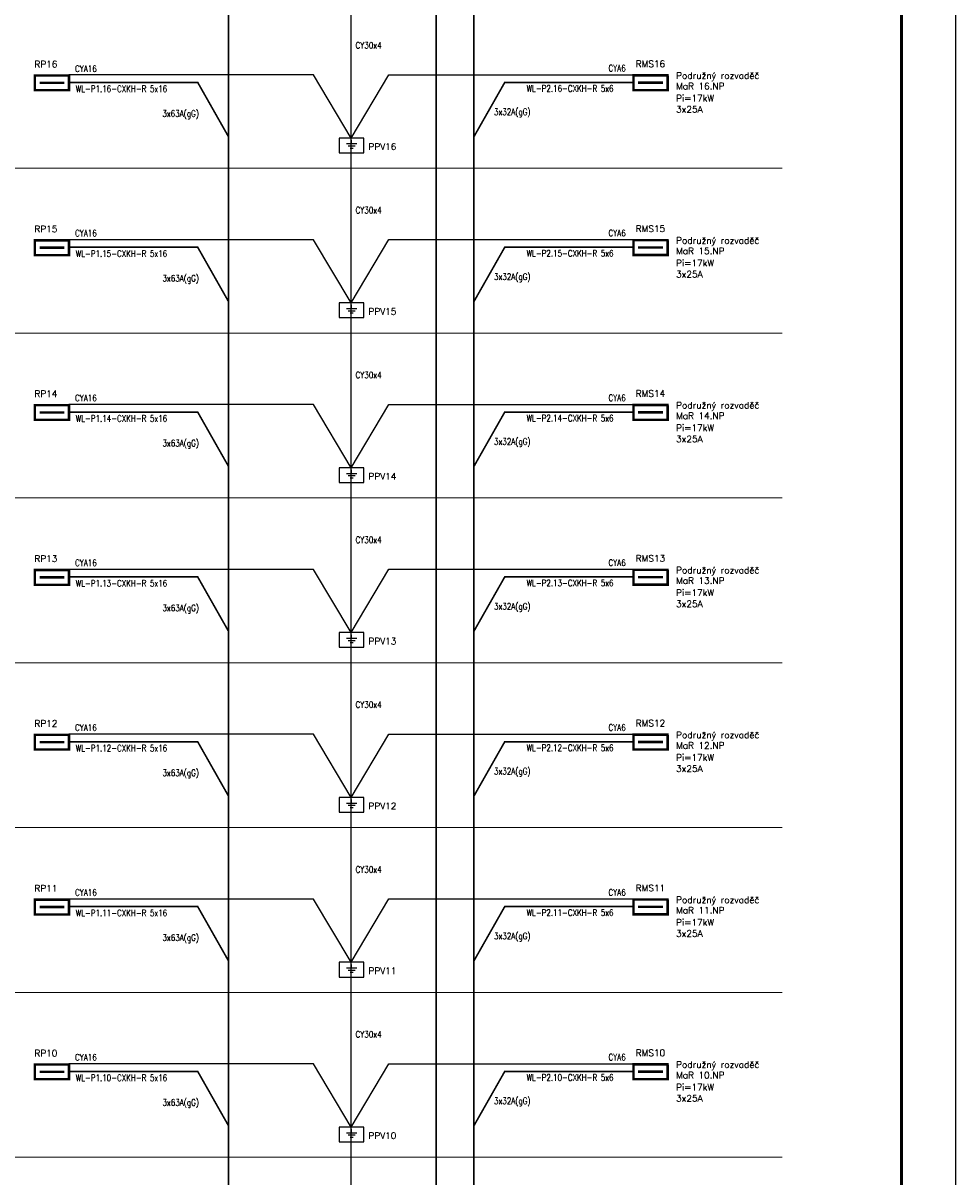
# Model space of a CAD drawing. Header units: millimetres. Extents: x 3792 to 4386, y 957 to 2637.
# Tile 7 of 9: x 4043 to 4386, y 1784 to 2208. Entities that reach past the tile are written whole.
import ezdxf

# ---------------------------------------------------------------- set-up
doc = ezdxf.new("R2010")
doc.units = ezdxf.units.MM
doc.header["$LTSCALE"] = 100
doc.linetypes.add('ČERCHOVANÁ', pattern=[25.4, 12.7, -6.35, 0, -6.35])
doc.linetypes.add('ČÁRKOVANÁ', pattern=[19.05, 12.7, -6.35])
for name, color, linetype, lineweight in [('CP_FRAME', 217, 'Continuous', 50), ('CP_LINENORM', 251, 'Continuous', 25), ('Nové_elektro-popis', 134, 'Continuous', 18), ('Nové_elektro_ESIL_poznámka-legenda', 7, 'Continuous', 18)]:
    doc.layers.add(name, color=color, linetype=linetype, lineweight=lineweight)
doc.layers.add('Nové _elektro_SLP-trasy', color=1, linetype='Continuous')
doc.styles.add('ROMANS', font='ROMANS.shx', dxfattribs={"width": 0.8})

# ---------------------------------------------------------------- blocks, each defined once
blk = doc.blocks.new('2d_iso_creframe_v_wa5oez')
blk.add_line((287, 10), (287, 830))
at = {"layer": 'CP_LINENORM', "linetype": 'Continuous'}
blk.add_line((297, 0), (297, 840), dxfattribs=at)

msp = doc.modelspace()

# ---------------------------------------------------------------- linework, layer by layer
at = {"layer": 'Nové _elektro_SLP-trasy', "color": 3, "linetype": 'ČÁRKOVANÁ', "ltscale": 0.5}
for p, q in [((4163.48, 2170.09), (4163.48, 2227.75)), ((4149.63, 2189.26), (4059.72, 2189.26)), ((4163.5, 2165.99), (4149.63, 2189.26)), ((4163.48, 2166.03), (4177.35, 2189.3)), ((4177.35, 2189.3), (4267.25, 2189.3)), ((4163.48, 2154.93), (4163.48, 2182.17)), ((4163.48, 2109.49), (4163.48, 2167.14)), ((4149.63, 2128.66), (4059.72, 2128.66)), ((4163.5, 2105.39), (4149.63, 2128.66)), ((4163.48, 2105.43), (4177.35, 2128.69)), ((4177.35, 2128.69), (4267.25, 2128.69)), ((4163.48, 2094.32), (4163.48, 2121.57)), ((4163.48, 2048.88), (4163.48, 2106.54)), ((4149.63, 2068.06), (4059.72, 2068.06)), ((4163.5, 2044.79), (4149.63, 2068.06)), ((4163.48, 2044.82), (4177.35, 2068.09)), ((4177.35, 2068.09), (4267.25, 2068.09)), ((4163.48, 2033.72), (4163.48, 2060.97)), ((4163.48, 1988.28), (4163.48, 2045.94)), ((4149.63, 2007.45), (4059.72, 2007.45)), ((4163.5, 1984.19), (4149.63, 2007.45)), ((4163.48, 1984.22), (4177.35, 2007.49)), ((4177.35, 2007.49), (4267.25, 2007.49)), ((4163.48, 1973.12), (4163.48, 2000.37)), ((4163.48, 1927.68), (4163.48, 1985.34)), ((4149.63, 1946.85), (4059.72, 1946.85)), ((4163.5, 1923.58), (4149.63, 1946.85)), ((4163.48, 1923.62), (4177.35, 1946.89)), ((4177.35, 1946.89), (4267.25, 1946.89)), ((4163.48, 1912.52), (4163.48, 1939.76)), ((4163.48, 1867.08), (4163.48, 1924.74)), ((4149.63, 1886.25), (4059.72, 1886.25)), ((4163.5, 1862.98), (4149.63, 1886.25)), ((4163.48, 1863.02), (4177.35, 1886.29)), ((4177.35, 1886.29), (4267.25, 1886.29)), ((4163.48, 1851.92), (4163.48, 1879.16)), ((4163.48, 1806.48), (4163.48, 1864.14)), ((4149.63, 1825.65), (4059.72, 1825.65)), ((4163.5, 1802.38), (4149.63, 1825.65)), ((4163.48, 1802.42), (4177.35, 1825.69)), ((4177.35, 1825.69), (4267.25, 1825.69)), ((4163.48, 1791.32), (4163.48, 1818.56)), ((4163.48, 1745.88), (4163.48, 1803.53))]:
    msp.add_line(p, q, dxfattribs=at)
at = {"layer": 'Nové _elektro_SLP-trasy'}
for p, q in [((4161.71, 2163.96), (4165.52, 2163.96)), ((4163.62, 2163.96), (4163.62, 2165.25)), ((4162.35, 2163.12), (4164.91, 2163.12)), ((4163.03, 2162.33), (4164.21, 2162.33)), ((4163.62, 2103.36), (4163.62, 2104.65)), ((4161.71, 2103.36), (4165.52, 2103.36)), ((4162.35, 2102.52), (4164.91, 2102.52)), ((4163.03, 2101.73), (4164.21, 2101.73)), ((4161.71, 2042.75), (4165.52, 2042.75)), ((4162.35, 2041.92), (4164.91, 2041.92)), ((4163.03, 2041.12), (4164.21, 2041.12)), ((4163.62, 2042.75), (4163.62, 2044.05)), ((4161.71, 1982.15), (4165.52, 1982.15)), ((4162.35, 1981.31), (4164.91, 1981.31)), ((4163.62, 1982.15), (4163.62, 1983.44)), ((4163.03, 1980.52), (4164.21, 1980.52)), ((4163.62, 1921.55), (4163.62, 1922.84)), ((4161.71, 1921.55), (4165.52, 1921.55)), ((4162.35, 1920.71), (4164.91, 1920.71)), ((4163.03, 1919.92), (4164.21, 1919.92)), ((4161.71, 1860.95), (4165.52, 1860.95)), ((4162.35, 1860.11), (4164.91, 1860.11)), ((4163.03, 1859.32), (4164.21, 1859.32)), ((4163.62, 1860.95), (4163.62, 1862.24)), ((4161.71, 1800.35), (4165.52, 1800.35)), ((4162.35, 1799.51), (4164.91, 1799.51)), ((4163.03, 1798.72), (4164.21, 1798.72)), ((4163.62, 1800.35), (4163.62, 1801.64))]:
    msp.add_line(p, q, dxfattribs=at)
at = {"layer": 'Nové _elektro_SLP-trasy', "color": 30, "true_color": 0xf8991e, "const_width": 0.6}
msp.add_lwpolyline([(4194.69, 2565.29), (4194.69, 1228.26)], dxfattribs=at)
at = {"layer": 'Nové _elektro_SLP-trasy'}
for points, const_width in [([(4118.37, 2226.98), (4118.37, 2169.98)], 0.6), ([(4047.18, 2188.96), (4047.18, 2183.6), (4059.75, 2183.6), (4059.75, 2189.03), (4046.81, 2189.03)], 0.9), ([(4279.8, 2188.99), (4279.8, 2183.64), (4267.23, 2183.64), (4267.23, 2189.07), (4280.16, 2189.07)], 0.9), ([(4048.93, 2186.34), (4058.04, 2186.34)], 0.9), ([(4059.75, 2186.46), (4107.06, 2186.46), (4118.39, 2166.48)], 0.6), ([(4118.37, 2187.5), (4118.37, 2166.38)], 0.6), ([(4118.39, 2187.84), (4118.39, 2166.56)], 0.6), ([(4278.05, 2186.37), (4268.94, 2186.37)], 0.9), ([(4118.37, 2166.38), (4118.37, 2154.93)], 0.6), ([(4118.37, 2166.38), (4118.37, 2109.38)], 0.6), ([(4047.18, 2128.36), (4047.18, 2123), (4059.75, 2123), (4059.75, 2128.43), (4046.81, 2128.43)], 0.9), ([(4048.93, 2125.73), (4058.04, 2125.73)], 0.9), ([(4059.75, 2125.86), (4107.06, 2125.86), (4118.39, 2105.88)], 0.6), ([(4118.37, 2126.9), (4118.37, 2105.77)], 0.6), ([(4118.39, 2127.24), (4118.39, 2105.96)], 0.6), ([(4279.8, 2128.39), (4279.8, 2123.04), (4267.23, 2123.04), (4267.23, 2128.47), (4280.16, 2128.47)], 0.9), ([(4278.05, 2125.77), (4268.94, 2125.77)], 0.9), ([(4118.37, 2105.77), (4118.37, 2094.32)], 0.6), ([(4118.37, 2105.77), (4118.37, 2048.78)], 0.6), ([(4047.18, 2067.76), (4047.18, 2062.4), (4059.75, 2062.4), (4059.75, 2067.83), (4046.81, 2067.83)], 0.9), ([(4118.37, 2066.29), (4118.37, 2045.17)], 0.6), ([(4118.39, 2066.64), (4118.39, 2045.36)], 0.6), ([(4279.8, 2067.79), (4279.8, 2062.44), (4267.23, 2062.44), (4267.23, 2067.86), (4280.16, 2067.86)], 0.9), ([(4048.93, 2065.13), (4058.04, 2065.13)], 0.9), ([(4059.75, 2065.25), (4107.06, 2065.25), (4118.39, 2045.28)], 0.6), ([(4278.05, 2065.17), (4268.94, 2065.17)], 0.9), ([(4118.37, 2045.17), (4118.37, 2033.72)], 0.6), ([(4118.37, 2045.17), (4118.37, 1988.18)], 0.6), ([(4047.18, 2007.15), (4047.18, 2001.8), (4059.75, 2001.8), (4059.75, 2007.23), (4046.81, 2007.23)], 0.9), ([(4279.8, 2007.19), (4279.8, 2001.84), (4267.23, 2001.84), (4267.23, 2007.26), (4280.16, 2007.26)], 0.9), ([(4048.93, 2004.53), (4058.04, 2004.53)], 0.9), ([(4059.75, 2004.65), (4107.06, 2004.65), (4118.39, 1984.67)], 0.6), ([(4118.37, 2005.69), (4118.37, 1984.57)], 0.6), ([(4118.39, 2006.03), (4118.39, 1984.75)], 0.6), ([(4278.05, 2004.57), (4268.94, 2004.57)], 0.9), ([(4118.37, 1984.57), (4118.37, 1973.12)], 0.6), ([(4118.37, 1984.57), (4118.37, 1927.58)], 0.6), ([(4047.18, 1946.55), (4047.18, 1941.2), (4059.75, 1941.2), (4059.75, 1946.62), (4046.81, 1946.62)], 0.9), ([(4048.93, 1943.93), (4058.04, 1943.93)], 0.9), ([(4059.75, 1944.05), (4107.06, 1944.05), (4118.39, 1924.07)], 0.6), ([(4118.37, 1945.09), (4118.37, 1923.97)], 0.6), ([(4118.39, 1945.43), (4118.39, 1924.15)], 0.6), ([(4279.8, 1946.59), (4279.8, 1941.23), (4267.23, 1941.23), (4267.23, 1946.66), (4280.16, 1946.66)], 0.9), ([(4278.05, 1943.97), (4268.94, 1943.97)], 0.9), ([(4118.37, 1923.97), (4118.37, 1912.52)], 0.6), ([(4118.37, 1923.97), (4118.37, 1866.97)], 0.6), ([(4047.18, 1885.95), (4047.18, 1880.6), (4059.75, 1880.6), (4059.75, 1886.02), (4046.81, 1886.02)], 0.9), ([(4048.93, 1883.33), (4058.04, 1883.33)], 0.9), ([(4059.75, 1883.45), (4107.06, 1883.45), (4118.39, 1863.47)], 0.6), ([(4118.37, 1884.49), (4118.37, 1863.37)], 0.6), ([(4118.39, 1884.83), (4118.39, 1863.55)], 0.6), ([(4279.8, 1885.99), (4279.8, 1880.63), (4267.23, 1880.63), (4267.23, 1886.06), (4280.16, 1886.06)], 0.9), ([(4278.05, 1883.36), (4268.94, 1883.36)], 0.9), ([(4118.37, 1863.37), (4118.37, 1851.92)], 0.6), ([(4118.37, 1863.37), (4118.37, 1806.37)], 0.6), ([(4047.18, 1825.35), (4047.18, 1819.99), (4059.75, 1819.99), (4059.75, 1825.42), (4046.81, 1825.42)], 0.9), ([(4118.37, 1823.89), (4118.37, 1802.77)], 0.6), ([(4118.39, 1824.23), (4118.39, 1802.95)], 0.6), ([(4279.8, 1825.38), (4279.8, 1820.03), (4267.23, 1820.03), (4267.23, 1825.46), (4280.16, 1825.46)], 0.9), ([(4048.93, 1822.73), (4058.04, 1822.73)], 0.9), ([(4059.75, 1822.85), (4107.06, 1822.85), (4118.39, 1802.87)], 0.6), ([(4278.05, 1822.76), (4268.94, 1822.76)], 0.9), ([(4118.37, 1802.77), (4118.37, 1791.32)], 0.6), ([(4118.37, 1802.77), (4118.37, 1745.77)], 0.6)]:
    msp.add_lwpolyline(points, dxfattribs=dict(at, const_width=const_width))
at = {"layer": 'Nové _elektro_SLP-trasy', "color": 6, "const_width": 0.6}
for points in [[(4208.58, 2227.12), (4208.58, 2154.93)], [(4267.23, 2186.49), (4219.92, 2186.49), (4208.58, 2166.52)], [(4208.58, 2166.52), (4208.58, 2094.32)], [(4267.23, 2125.89), (4219.92, 2125.89), (4208.58, 2105.91)], [(4208.58, 2105.91), (4208.58, 2033.72)], [(4267.23, 2065.29), (4219.92, 2065.29), (4208.58, 2045.31)], [(4208.58, 2045.31), (4208.58, 1973.12)], [(4267.23, 2004.69), (4219.92, 2004.69), (4208.58, 1984.71)], [(4208.58, 1984.71), (4208.58, 1912.52)], [(4267.23, 1944.09), (4219.92, 1944.09), (4208.58, 1924.11)], [(4208.58, 1924.11), (4208.58, 1851.92)], [(4267.23, 1883.49), (4219.92, 1883.49), (4208.58, 1863.51)], [(4208.58, 1863.51), (4208.58, 1791.32)], [(4267.23, 1822.88), (4219.92, 1822.88), (4208.58, 1802.91)], [(4208.58, 1802.91), (4208.58, 1730.71)]]:
    msp.add_lwpolyline(points, dxfattribs=at)
at = {"layer": 'Nové _elektro_SLP-trasy'}
for points in [[(4159.09, 2160.59), (4168.09, 2160.59), (4168.09, 2165.99), (4159.09, 2165.99)], [(4159.09, 2099.99), (4168.09, 2099.99), (4168.09, 2105.39), (4159.09, 2105.39)], [(4159.09, 2039.39), (4168.09, 2039.39), (4168.09, 2044.79), (4159.09, 2044.79)], [(4159.09, 1978.79), (4168.09, 1978.79), (4168.09, 1984.19), (4159.09, 1984.19)], [(4159.09, 1918.18), (4168.09, 1918.18), (4168.09, 1923.58), (4159.09, 1923.58)], [(4159.09, 1857.58), (4168.09, 1857.58), (4168.09, 1862.98), (4159.09, 1862.98)], [(4159.09, 1796.98), (4168.09, 1796.98), (4168.09, 1802.38), (4159.09, 1802.38)]]:
    msp.add_lwpolyline(points, close=True, dxfattribs=at)
at = {"layer": 'Nové_elektro_ESIL_poznámka-legenda', "linetype": 'ČERCHOVANÁ'}
for p, q in [((3942.75, 2154.93), (4321.85, 2154.93)), ((3942.75, 2094.32), (4321.85, 2094.32)), ((3942.75, 2033.72), (4321.85, 2033.72)), ((3942.75, 1973.12), (4321.85, 1973.12)), ((3942.75, 1912.52), (4321.85, 1912.52)), ((3942.75, 1851.92), (4321.85, 1851.92)), ((3942.75, 1791.32), (4321.85, 1791.32))]:
    msp.add_line(p, q, dxfattribs=at)

# ---------------------------------------------------------------- block references
at = {"layer": 'CP_FRAME', "xscale": 2, "yscale": 2, "zscale": 2}
msp.add_blockref('2d_iso_creframe_v_wa5oez', (3791.74, 957.34), dxfattribs=at)

# ---------------------------------------------------------------- texts
at = {"layer": 'Nové_elektro-popis', "lineweight": 18, "style": 'ROMANS', "width": 0.8}
for s, p in [('CY30x4', (4165.09, 2198.92)), ('CYA16', (4061.97, 2190.33)), ('CYA6', (4258.03, 2190.5)), ('WL-P1.16-CXKH-R 5x16', (4062.26, 2182.94)), ('WL-P2.16-CXKH-R 5x6', (4227.97, 2183.05)), ('CY30x4', (4165.09, 2138.32)), ('CYA16', (4061.97, 2129.86)), ('CYA6', (4258.03, 2129.9)), ('WL-P1.15-CXKH-R 5x16', (4062.26, 2122.33)), ('WL-P2.15-CXKH-R 5x6', (4227.97, 2122.44)), ('CY30x4', (4165.09, 2077.71)), ('CYA16', (4061.97, 2069.26)), ('CYA6', (4258.03, 2069.3)), ('WL-P1.14-CXKH-R 5x16', (4062.26, 2061.73)), ('WL-P2.14-CXKH-R 5x6', (4227.97, 2061.84)), ('CY30x4', (4165.09, 2017.11)), ('CYA16', (4061.97, 2008.66)), ('CYA6', (4258.03, 2008.7)), ('WL-P1.13-CXKH-R 5x16', (4062.26, 2001.13)), ('WL-P2.13-CXKH-R 5x6', (4227.97, 2001.24)), ('CY30x4', (4165.09, 1956.51)), ('CYA16', (4061.97, 1948.06)), ('CYA6', (4258.03, 1948.09)), ('WL-P1.12-CXKH-R 5x16', (4062.26, 1940.53)), ('WL-P2.12-CXKH-R 5x6', (4227.97, 1940.64)), ('CY30x4', (4165.09, 1895.91)), ('CYA16', (4061.97, 1887.46)), ('CYA6', (4258.03, 1887.49)), ('WL-P1.11-CXKH-R 5x16', (4062.26, 1879.93)), ('WL-P2.11-CXKH-R 5x6', (4227.97, 1880.04)), ('CY30x4', (4165.09, 1835.31)), ('CYA16', (4061.97, 1826.85)), ('CYA6', (4258.03, 1826.89)), ('WL-P1.10-CXKH-R 5x16', (4062.26, 1819.33)), ('WL-P2.10-CXKH-R 5x6', (4227.97, 1819.44))]:
    msp.add_text(s, height=2.4, dxfattribs=at).set_placement(p)
at = {"layer": 'Nové_elektro-popis', "color": 4, "lineweight": 18, "style": 'ROMANS', "width": 0.8}
for s, p in [('3x63A(gG)', (4094.08, 2173.82)), ('3x32A(gG)', (4215.98, 2174.46)), ('3x63A(gG)', (4094.11, 2113.26)), ('3x32A(gG)', (4215.98, 2113.86)), ('3x63A(gG)', (4094.11, 2052.66)), ('3x32A(gG)', (4215.98, 2053.25)), ('3x63A(gG)', (4094.11, 1992.06)), ('3x32A(gG)', (4215.98, 1992.65)), ('3x32A(gG)', (4215.98, 1932.05)), ('3x63A(gG)', (4094.11, 1931.46)), ('3x63A(gG)', (4094.11, 1870.86)), ('3x32A(gG)', (4215.98, 1871.45)), ('3x63A(gG)', (4094.11, 1810.26)), ('3x32A(gG)', (4215.98, 1810.85))]:
    msp.add_text(s, height=2.4, dxfattribs=at).set_placement(p)
at = {"layer": 'Nové_elektro_ESIL_poznámka-legenda', "color": 1, "lineweight": 30, "ltscale": 0.001, "style": 'ROMANS'}
for s, p in [('RP16', (4047.05, 2191.99)), ('RMS16', (4268.06, 2192.1)), ('PPV16', (4169.8, 2161.66)), ('RP15', (4047.05, 2131.39)), ('RMS15', (4268.06, 2131.5)), ('PPV15', (4169.8, 2101.06)), ('RP14', (4047.05, 2070.79)), ('RMS14', (4268.06, 2070.9)), ('PPV14', (4169.8, 2040.45)), ('RP13', (4047.05, 2010.19)), ('RMS13', (4268.06, 2010.3)), ('PPV13', (4169.8, 1979.85)), ('RP12', (4047.05, 1949.58)), ('RMS12', (4268.06, 1949.69)), ('PPV12', (4169.8, 1919.25)), ('RP11', (4047.05, 1888.98)), ('RMS11', (4268.06, 1889.09)), ('PPV11', (4169.8, 1858.65)), ('RP10', (4047.05, 1828.38)), ('RMS10', (4268.06, 1828.49)), ('PPV10', (4169.8, 1798.05))]:
    msp.add_text(s, height=2.4, dxfattribs=at).set_placement(p)
at = {"layer": 'Nové_elektro_ESIL_poznámka-legenda', "color": 7, "ltscale": 0.001, "style": 'ROMANS'}
for s, p in [('Podružný rozvaděč ', (4282.89, 2187.78)), ('MaR 16.NP', (4282.89, 2183.91)), ('Pi=17kW', (4282.89, 2179.47)), ('3x25A', (4282.89, 2175.4)), ('Podružný rozvaděč ', (4282.89, 2127.18)), ('MaR 15.NP', (4282.89, 2123.31)), ('Pi=17kW', (4282.89, 2118.87)), ('3x25A', (4282.89, 2114.8)), ('Podružný rozvaděč ', (4282.89, 2066.58)), ('MaR 14.NP', (4282.89, 2062.71)), ('Pi=17kW', (4282.89, 2058.27)), ('3x25A', (4282.89, 2054.19)), ('Podružný rozvaděč ', (4282.89, 2005.97)), ('MaR 13.NP', (4282.89, 2002.11)), ('Pi=17kW', (4282.89, 1997.67)), ('3x25A', (4282.89, 1993.59)), ('Podružný rozvaděč ', (4282.89, 1945.37)), ('MaR 12.NP', (4282.89, 1941.51)), ('Pi=17kW', (4282.89, 1937.07)), ('3x25A', (4282.89, 1932.99)), ('Podružný rozvaděč ', (4282.89, 1884.77)), ('MaR 11.NP', (4282.89, 1880.91)), ('Pi=17kW', (4282.89, 1876.47)), ('3x25A', (4282.89, 1872.39)), ('Podružný rozvaděč ', (4282.89, 1824.17)), ('MaR 10.NP', (4282.89, 1820.3)), ('Pi=17kW', (4282.89, 1815.86)), ('3x25A', (4282.89, 1811.79))]:
    msp.add_text(s, height=2.4, dxfattribs=at).set_placement(p)

doc.saveas('drawing.dxf')
